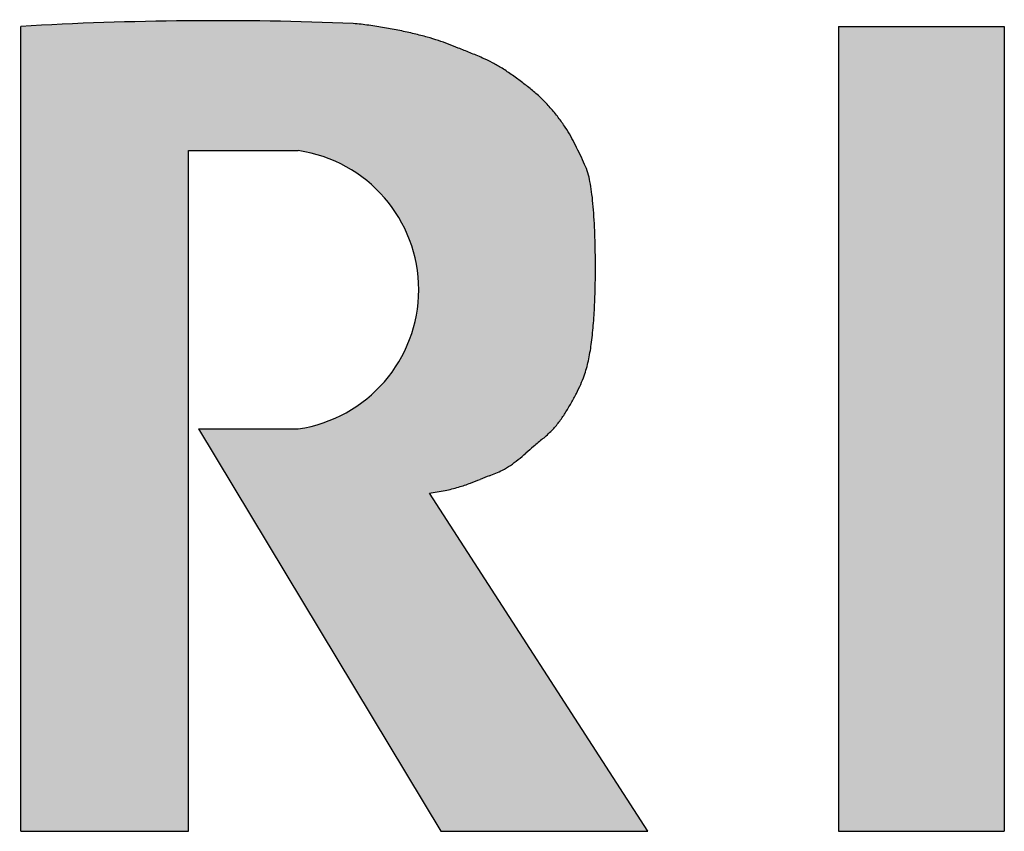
# Model space of a CAD drawing. Header units: inches. Extents: x -429 to 435, y -270 to 288.
# Tile 16 of 20: x 393.49 to 402.27, y -236.8 to -229.56. Entities that reach past the tile are written whole.
import ezdxf

# ---------------------------------------------------------------- set-up
doc = ezdxf.new("R2010")
doc.units = ezdxf.units.IN
doc.layers.add('1', color=7, linetype='Continuous')

# ---------------------------------------------------------------- blocks, each defined once
blk = doc.blocks.new('D_Size_Verigy_Frame', base_point=(-419.3462527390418, -254.8804718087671))
at = {"layer": '1', "linetype": 'Continuous'}
h = blk.add_hatch(color=4, dxfattribs=at)
edge = h.paths.add_edge_path()
edge.add_line((393.5013060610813, -229.6231617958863), (393.5013060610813, -236.799428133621))
edge.add_line((393.5013060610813, -236.799428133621), (394.9984269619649, -236.799428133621))
edge.add_line((394.9984269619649, -236.799428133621), (394.9984269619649, -230.7307982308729))
edge.add_line((394.9984269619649, -230.7307982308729), (395.9764991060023, -230.7307982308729))
edge.add_arc((395.7966690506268, -231.9709791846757), 1.253151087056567, -81.74944005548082, 81.7494400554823, ccw=False)
edge.add_line((395.9764991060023, -233.2111601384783), (395.0859193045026, -233.2111601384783))
edge.add_line((395.0859193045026, -233.2111601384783), (397.2461215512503, -236.799428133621))
edge.add_line((397.2461215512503, -236.799428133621), (399.0919281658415, -236.799428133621))
edge.add_line((399.0919281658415, -236.799428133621), (397.1447036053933, -233.7843651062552))
edge.add_arc((396.9480753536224, -232.1510608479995), 1.645097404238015, 276.8646190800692, 281.7991539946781)
edge.add_arc((396.9694685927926, -232.2593295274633), 1.534742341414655, 281.8438687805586, 286.5073697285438)
edge.add_arc((396.9128602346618, -232.0743640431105), 1.728169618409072, 286.5643713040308, 290.2981259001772)
edge.add_arc((396.4268782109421, -230.7707963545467), 3.119377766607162, 290.3640395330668, 292.0590851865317)
edge.add_arc((401.0737898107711, -242.2250820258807), 9.241627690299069, 111.5448965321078, 112.089733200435, ccw=False)
edge.add_arc((396.413594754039, -230.323448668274), 3.539987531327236, 290.9613848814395, 291.9637876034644)
edge.add_arc((397.4690555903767, -232.943352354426), 0.7154720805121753, 292.0472146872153, 297.1924702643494)
edge.add_arc((397.4537140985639, -232.9282304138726), 0.7359642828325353, 297.7168415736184, 304.1668654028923)
edge.add_arc((397.2793438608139, -232.667455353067), 1.049660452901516, 304.0479965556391, 308.7592387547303)
edge.add_arc((396.7477821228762, -232.0170450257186), 1.889637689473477, 308.9810140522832, 311.7168632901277)
edge.add_arc((401.2275468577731, -237.0418660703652), 4.842161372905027, 130.6432813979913, 131.718266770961, ccw=False)
edge.add_arc((409.7299730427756, -247.3359048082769), 18.19286831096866, 129.5041425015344, 129.8447978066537, ccw=False)
edge.add_arc((397.4549983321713, -232.4460956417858), 1.104318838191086, 309.4623110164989, 315.0478583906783)
edge.add_arc((397.687849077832, -232.6923550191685), 0.7656071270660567, 315.778610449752, 323.1586042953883)
edge.add_arc((397.3251964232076, -232.4220537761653), 1.21791113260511, 323.2115573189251, 327.8292234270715)
edge.add_arc((396.6112637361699, -231.9643060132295), 2.06596841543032, 327.6257233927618, 330.4831385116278)
edge.add_arc((396.4556870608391, -231.8743662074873), 2.245665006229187, 330.4418794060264, 332.9709077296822)
edge.add_arc((397.0370621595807, -232.1671484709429), 1.594740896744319, 332.8488108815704, 336.0259082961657)
edge.add_arc((397.4903501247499, -232.3695263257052), 1.098327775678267, 336.0643557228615, 340.4158502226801)
edge.add_arc((397.4589493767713, -232.3631993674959), 1.13004195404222, 340.6472716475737, 347.6344709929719)
edge.add_arc((396.8066395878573, -232.2219038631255), 1.79747788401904, 347.6877990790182, 352.4440349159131)
edge.add_arc((395.3585514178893, -232.0226377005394), 3.259202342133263, 352.3188636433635, 355.2721319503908)
edge.add_arc((393.7405264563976, -231.8856869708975), 4.883010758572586, 355.2355009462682, 357.4001833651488)
edge.add_arc((391.9871001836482, -231.8037702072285), 6.638348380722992, 357.3803544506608, 359.0747714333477)
edge.add_arc((390.3486564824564, -231.775571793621), 8.27703397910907, 359.0627417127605, 360.4705052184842)
edge.add_arc((390.1247494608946, -231.7732696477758), 8.50091555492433, 0.4425968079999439, 1.338813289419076)
edge.add_arc((391.4245586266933, -231.7420940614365), 7.200732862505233, 1.332466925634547, 2.372964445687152)
edge.add_arc((392.9991414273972, -231.6759001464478), 5.62475967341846, 2.363360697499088, 3.641198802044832)
edge.add_arc((394.5916155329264, -231.5734009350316), 4.028990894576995, 3.624741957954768, 5.289117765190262)
edge.add_arc((396.0066028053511, -231.4409604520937), 2.607820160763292, 5.257458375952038, 7.577332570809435)
edge.add_arc((397.1220051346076, -231.290768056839), 1.482353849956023, 7.507789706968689, 11.03281879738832)
edge.add_arc((397.8401583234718, -231.1497988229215), 0.7504968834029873, 10.96182373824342, 17.013475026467)
edge.add_arc((397.8126160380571, -231.1637584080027), 0.7809362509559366, 17.40158610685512, 23.36095810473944)
edge.add_arc((396.7812908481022, -231.6082636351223), 1.903975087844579, 23.33457743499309, 26.12231800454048)
edge.add_arc((393.8124089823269, -233.0543417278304), 5.206303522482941, 26.02552004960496, 27.10854481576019)
edge.add_arc((396.1564529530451, -231.8362767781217), 2.56477054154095, 26.74830027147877, 28.74898842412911)
edge.add_arc((397.3417504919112, -231.1891633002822), 1.214337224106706, 28.87870628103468, 33.28004896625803)
edge.add_arc((397.1456099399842, -231.3243464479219), 1.452499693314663, 33.4924426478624, 37.7019122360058)
edge.add_arc((396.9093900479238, -231.5032275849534), 1.7487954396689, 37.6059239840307, 41.31404046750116)
edge.add_arc((397.1128055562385, -231.3213040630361), 1.475908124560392, 41.22276636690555, 45.48746084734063)
edge.add_arc((397.2476893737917, -231.1913787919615), 1.288706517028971, 45.7141690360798, 50.72813264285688)
edge.add_arc((396.3730761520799, -232.2703273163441), 2.677613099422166, 50.85422135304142, 53.17933528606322)
edge.add_arc((395.4925680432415, -233.3943773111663), 4.105250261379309, 52.74383804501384, 54.32636473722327)
edge.add_arc((396.8547248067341, -231.4945421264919), 1.767550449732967, 54.28191159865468, 57.95278888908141)
edge.add_arc((397.1107998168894, -231.0961894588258), 1.294036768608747, 58.2042372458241, 62.54090201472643)
edge.add_arc((396.942261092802, -231.4243192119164), 1.66291620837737, 62.60135166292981, 65.9877920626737)
edge.add_arc((396.2774780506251, -232.9246519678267), 3.303930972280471, 66.04468028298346, 68.1387545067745)
edge.add_arc((390.5221306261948, -247.2567718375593), 18.74846657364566, 68.12420485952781, 68.4683081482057)
edge.add_arc((393.7740291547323, -238.8406098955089), 9.726340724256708, 68.09188038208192, 68.65402412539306)
edge.add_arc((396.6602604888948, -231.4648645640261), 1.805994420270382, 68.76418471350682, 71.73474722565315)
edge.add_arc((396.5202106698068, -231.9115993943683), 2.274125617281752, 71.91162921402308, 74.53361734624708)
edge.add_arc((396.2295324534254, -232.9519863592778), 3.35435424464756, 74.48734718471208, 76.5383053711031)
edge.add_arc((396.0601711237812, -233.6525555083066), 4.075102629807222, 76.51554085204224, 78.36683552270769)
edge.add_arc((396.0207727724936, -233.8382796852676), 4.264956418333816, 78.35153778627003, 80.21698597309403)
edge.add_arc((396.0724733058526, -233.5325832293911), 3.954920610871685, 80.20257969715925, 82.25486849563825)
edge.add_arc((396.1593500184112, -232.8860353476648), 3.302563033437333, 82.2366698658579, 84.66790461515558)
edge.add_arc((395.2408805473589, -259.623597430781), 30.0508279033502, 87.66302382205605, 93.318578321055)
blk.add_hatch(color=4, dxfattribs=at).paths.add_polyline_path([(402.2712108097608, -229.6231617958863), (402.2712108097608, -236.799428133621), (400.79357112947, -236.799428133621), (400.79357112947, -229.6231617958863)])
at = {"layer": '1', "color": 4, "linetype": 'Continuous'}
for p, q in [((393.5013060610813, -236.799428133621), (393.5013060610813, -229.6231617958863)), ((400.79357112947, -229.6231617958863), (400.79357112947, -236.799428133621)), ((400.79357112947, -229.6231617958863), (402.2712108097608, -229.6231617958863)), ((402.2712108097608, -229.6231617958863), (402.2712108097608, -236.799428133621)), ((394.9984269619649, -230.7307982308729), (395.9764991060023, -230.7307982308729)), ((394.9984269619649, -236.799428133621), (394.9984269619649, -230.7307982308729)), ((395.0859193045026, -233.2111601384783), (395.9764991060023, -233.2111601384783)), ((395.0859193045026, -233.2111601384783), (397.2461215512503, -236.799428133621)), ((399.0919281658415, -236.799428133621), (397.1447036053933, -233.7843651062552)), ((393.5013060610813, -236.799428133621), (394.9984269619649, -236.799428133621)), ((397.2461215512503, -236.799428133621), (399.0919281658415, -236.799428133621)), ((400.79357112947, -236.799428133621), (402.2712108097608, -236.799428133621))]:
    blk.add_line(p, q, dxfattribs=at)
for centre, radius, start, end in [((395.2408805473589, -259.623597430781), 30.0508279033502, 87.66302382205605, 93.318578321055), ((396.1593500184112, -232.8860353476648), 3.302563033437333, 82.2366698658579, 84.66790461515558), ((396.0724733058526, -233.5325832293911), 3.954920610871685, 80.20257969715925, 82.25486849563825), ((396.0207727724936, -233.8382796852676), 4.264956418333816, 78.35153778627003, 80.21698597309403), ((396.0601711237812, -233.6525555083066), 4.075102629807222, 76.51554085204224, 78.36683552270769), ((396.2295324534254, -232.9519863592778), 3.35435424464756, 74.48734718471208, 76.5383053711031), ((396.5202106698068, -231.9115993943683), 2.274125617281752, 71.91162921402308, 74.53361734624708), ((396.6602604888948, -231.4648645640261), 1.805994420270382, 68.76418471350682, 71.73474722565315), ((393.7740291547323, -238.8406098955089), 9.726340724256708, 68.09188038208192, 68.65402412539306), ((390.5221306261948, -247.2567718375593), 18.74846657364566, 68.12420485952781, 68.4683081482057), ((396.2774780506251, -232.9246519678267), 3.303930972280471, 66.04468028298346, 68.1387545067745), ((396.942261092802, -231.4243192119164), 1.66291620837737, 62.60135166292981, 65.9877920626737), ((397.1107998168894, -231.0961894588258), 1.294036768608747, 58.2042372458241, 62.54090201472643), ((396.8547248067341, -231.4945421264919), 1.767550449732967, 54.28191159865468, 57.95278888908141), ((395.4925680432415, -233.3943773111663), 4.105250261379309, 52.74383804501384, 54.32636473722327), ((396.3730761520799, -232.2703273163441), 2.677613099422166, 50.85422135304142, 53.17933528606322), ((397.2476893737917, -231.1913787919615), 1.288706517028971, 45.7141690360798, 50.72813264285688), ((397.1128055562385, -231.3213040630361), 1.475908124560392, 41.22276636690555, 45.48746084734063), ((396.9093900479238, -231.5032275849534), 1.7487954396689, 37.6059239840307, 41.31404046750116), ((397.1456099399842, -231.3243464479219), 1.452499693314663, 33.4924426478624, 37.7019122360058), ((397.3417504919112, -231.1891633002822), 1.214337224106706, 28.87870628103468, 33.28004896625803), ((396.1564529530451, -231.8362767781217), 2.56477054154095, 26.74830027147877, 28.74898842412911), ((393.8124089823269, -233.0543417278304), 5.206303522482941, 26.02552004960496, 27.10854481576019), ((395.7966690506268, -231.9709791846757), 1.253151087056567, 278.2505599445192, 81.7494400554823), ((396.7812908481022, -231.6082636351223), 1.903975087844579, 23.33457743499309, 26.12231800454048), ((397.8126160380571, -231.1637584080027), 0.7809362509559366, 17.40158610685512, 23.36095810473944), ((397.8401583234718, -231.1497988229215), 0.7504968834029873, 10.96182373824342, 17.013475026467), ((397.1220051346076, -231.290768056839), 1.482353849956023, 7.50778970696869, 11.03281879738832), ((396.0066028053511, -231.4409604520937), 2.607820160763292, 5.25745837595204, 7.57733257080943), ((394.5916155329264, -231.5734009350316), 4.028990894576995, 3.62474195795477, 5.28911776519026), ((392.9991414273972, -231.6759001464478), 5.62475967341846, 2.36336069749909, 3.64119880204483), ((391.4245586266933, -231.7420940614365), 7.200732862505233, 1.33246692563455, 2.37296444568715), ((390.1247494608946, -231.7732696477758), 8.50091555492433, 0.44259680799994, 1.33881328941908), ((390.3486564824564, -231.775571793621), 8.27703397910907, 359.0627417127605, 0.47050521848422), ((391.9871001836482, -231.8037702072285), 6.638348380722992, 357.3803544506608, 359.0747714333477), ((393.7405264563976, -231.8856869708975), 4.883010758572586, 355.2355009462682, 357.4001833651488), ((395.3585514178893, -232.0226377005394), 3.259202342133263, 352.3188636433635, 355.2721319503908), ((396.8066395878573, -232.2219038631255), 1.79747788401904, 347.6877990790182, 352.4440349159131), ((397.4589493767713, -232.3631993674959), 1.13004195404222, 340.6472716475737, 347.6344709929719), ((397.0370621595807, -232.1671484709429), 1.594740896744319, 332.8488108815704, 336.0259082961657), ((397.4903501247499, -232.3695263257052), 1.098327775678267, 336.0643557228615, 340.4158502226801), ((396.4556870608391, -231.8743662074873), 2.245665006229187, 330.4418794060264, 332.9709077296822), ((396.6112637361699, -231.9643060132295), 2.06596841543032, 327.6257233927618, 330.4831385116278), ((397.3251964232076, -232.4220537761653), 1.21791113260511, 323.2115573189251, 327.8292234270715), ((397.687849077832, -232.6923550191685), 0.7656071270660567, 315.778610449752, 323.1586042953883), ((397.4549983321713, -232.4460956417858), 1.104318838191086, 309.4623110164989, 315.0478583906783), ((409.7299730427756, -247.3359048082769), 18.19286831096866, 129.5041425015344, 129.8447978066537), ((396.7477821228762, -232.0170450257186), 1.889637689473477, 308.9810140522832, 311.7168632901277), ((401.2275468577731, -237.0418660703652), 4.842161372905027, 130.6432813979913, 131.718266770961), ((397.2793438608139, -232.667455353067), 1.049660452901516, 304.0479965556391, 308.7592387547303), ((396.413594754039, -230.323448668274), 3.539987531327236, 290.9613848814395, 291.9637876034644), ((397.4690555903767, -232.943352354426), 0.7154720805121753, 292.0472146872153, 297.1924702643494), ((397.4537140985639, -232.9282304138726), 0.7359642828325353, 297.7168415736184, 304.1668654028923), ((396.4268782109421, -230.7707963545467), 3.119377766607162, 290.3640395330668, 292.0590851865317), ((401.0737898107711, -242.2250820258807), 9.241627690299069, 111.5448965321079, 112.089733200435), ((396.9480753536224, -232.1510608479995), 1.645097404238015, 276.8646190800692, 281.7991539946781), ((396.9694685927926, -232.2593295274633), 1.534742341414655, 281.8438687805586, 286.5073697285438), ((396.9128602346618, -232.0743640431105), 1.728169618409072, 286.5643713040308, 290.2981259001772)]:
    blk.add_arc(centre, radius, start, end, dxfattribs=at)

msp = doc.modelspace()

# ---------------------------------------------------------------- block references
msp.add_blockref('D_Size_Verigy_Frame', (-419.3462527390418, -254.8804718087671))

doc.saveas('drawing.dxf')
